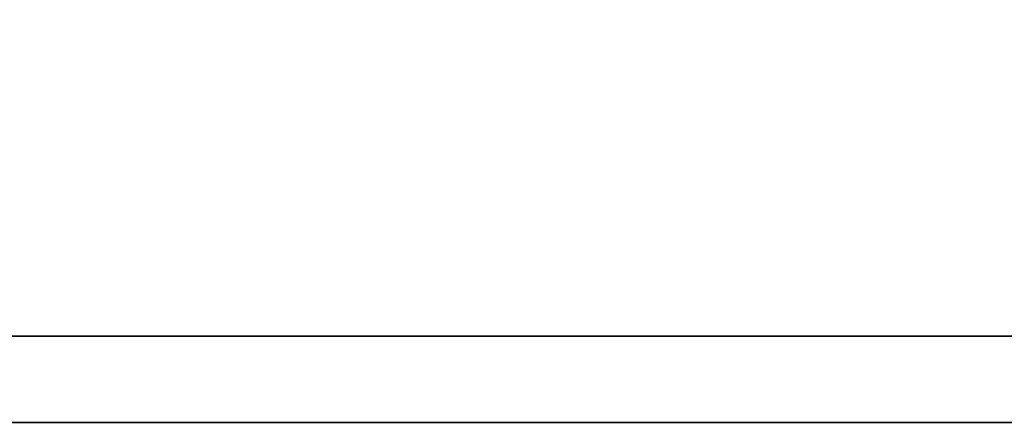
# Model space of a CAD drawing. Header units: millimetres. Extents: x -96 to 653, y -113 to 115.
# Tile 74 of 99: x 367.347 to 368.925, y 3.17 to 3.816. Entities that reach past the tile are written whole.
import ezdxf

# ---------------------------------------------------------------- set-up
doc = ezdxf.new("R2010")
doc.units = ezdxf.units.MM
doc.layers.add('DIM', color=4, linetype='Continuous')
doc.layers.add('layer 1', color=7, linetype='Continuous')

# ---------------------------------------------------------------- blocks, each defined once
blk = doc.blocks.new('TBI MOTION logo(完整正式版)')
at = {"layer": 'layer 1', "color": 22, "lineweight": 35}
blk.add_open_spline([(75.90875, -9.47875), (75.90875, -9.47875), (75.90875, -12.28625), (75.90875, -12.28625), (75.90875, -12.28625), (75.90875, -12.28625), (75.90875, -12.47875), (75.90875, -12.47875), (75.90875, -12.47875), (75.90875, -12.47875), (75.71625, -12.47875), (75.71625, -12.47875), (75.71625, -12.47875), (75.71625, -12.47875), (-88.32875, -12.47875), (-88.32875, -12.47875), (-88.32875, -12.47875), (-88.32875, -12.47875), (-88.32875, -13.29375), (-88.32875, -13.29375), (-88.32875, -13.29375), (-88.32875, -13.29375), (82.89125, -13.29375), (82.89125, -13.29375), (82.89125, -13.29375), (82.89125, -13.29375), (75.90875, -9.47875), (75.90875, -9.47875)], degree=3, knots=[0, 0, 0, 0, 0.1428571, 0.1428571, 0.1428571, 0.1428571, 0.2857143, 0.2857143, 0.2857143, 0.2857143, 0.4285714, 0.4285714, 0.4285714, 0.4285714, 0.5714286, 0.5714286, 0.5714286, 0.5714286, 0.7142857, 0.7142857, 0.7142857, 0.7142857, 0.8571429, 0.8571429, 0.8571429, 0.8571429, 1, 1, 1, 1], dxfattribs=at)

msp = doc.modelspace()

# ---------------------------------------------------------------- block references
at = {"layer": 'DIM', "color": 7, "xscale": 0.169361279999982, "yscale": 0.169361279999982, "zscale": 0.169361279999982}
msp.add_blockref('TBI MOTION logo(完整正式版)', (379.3114, 5.4218), dxfattribs=at)

doc.saveas('drawing.dxf')
